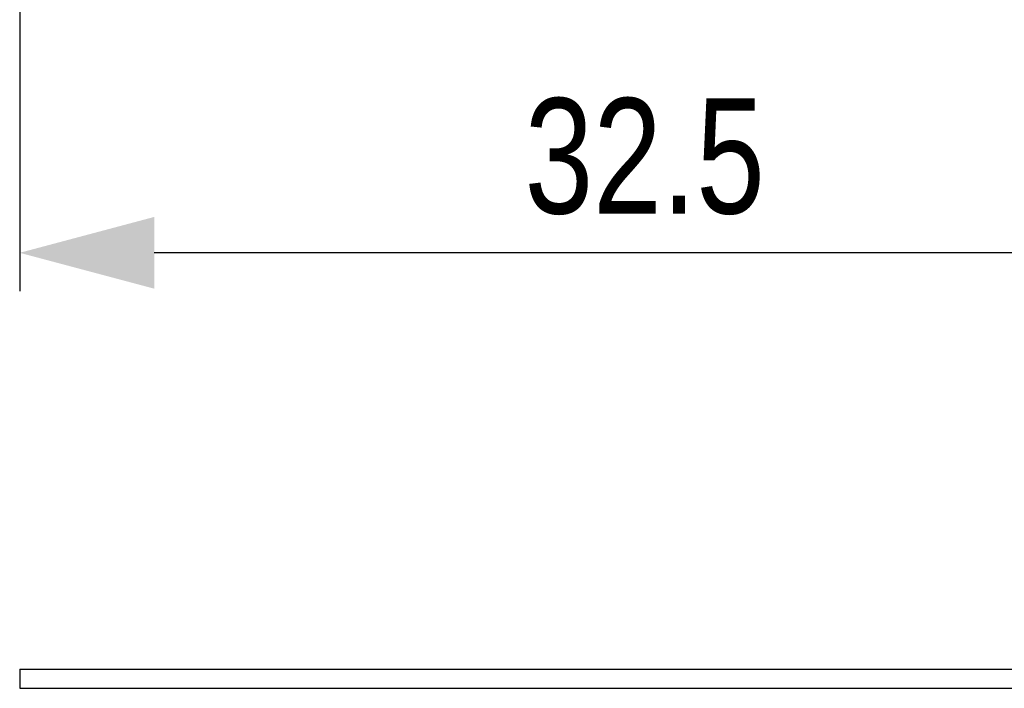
# Model space of a CAD drawing. Header units: millimetres. Extents: x 0 to 462, y -103 to 339.
# Tile 12 of 191: x 363 to 388, y 62 to 80. Entities that reach past the tile are written whole.
import ezdxf

# ---------------------------------------------------------------- set-up
doc = ezdxf.new("R2010")
doc.units = ezdxf.units.MM
doc.header["$LTSCALE"] = 23.1
doc.header["$PDMODE"] = 3
doc.header["$PDSIZE"] = 0.3125
doc.layers.get('0').update_dxf_attribs({"linetype": 'CONTINUOUS'})
doc.layers.get('Defpoints').update_dxf_attribs({"linetype": 'CONTINUOUS'})
doc.layers.add('D', color=1, linetype='CONTINUOUS')
doc.layers.add('E19406010000DXF_CONTINUOUS_LINE', color=7, linetype='CONTINUOUS')
doc.styles.get("Standard").update_dxf_attribs({"font": 'txt', "width": 0.8})
doc.dimstyles.new('DIM', dxfattribs={"dimtxt": 3, "dimasz": 3.5, "dimexe": 1, "dimexo": 1, "dimgap": 1, "dimtad": 1, "dimdsep": 46, "dimtxsty": 'Standard', "dimblk": '_FILLED', "dimcen": 5.346, "dimadec": 0, "dimazin": 3, "dimtp": 0.001, "dimtm": 0.001, "dimtfac": 1, "dimtmove": 0, "dimatfit": 3, "dimfxl": 0, "dimtolj": 1, "dimtzin": 0, "dimarcsym": 0})

# ---------------------------------------------------------------- blocks, each defined once
blk = doc.blocks.new('_FILLED')
at = {"color": 0, "linetype": 'ByBlock'}
blk.add_solid([(0, 0), (-1, 0.2667), (-1, -0.2667)], dxfattribs=at)
blk = doc.blocks.new('*D18')
at = {"layer": 'D', "color": 0, "lineweight": -2}
for p, q in [((362.69, 80.078), (362.69, 72.803)), ((395.19, 80.078), (395.19, 72.803)), ((391.69, 73.803), (366.19, 73.803))]:
    blk.add_line(p, q, dxfattribs=at)
at = {"layer": 'Defpoints', "color": 0}
for p in [(362.69, 81.078), (395.19, 81.078), (362.69, 73.803)]:
    blk.add_point(p, dxfattribs=at)
at = {"layer": 'D', "color": 0, "lineweight": -2, "xscale": 3.5, "yscale": 3.5, "zscale": 3.5, "rotation": 180}
blk.add_blockref('_FILLED', (362.69, 73.803), dxfattribs=at)
at = {"layer": 'D', "color": 0, "lineweight": -2, "xscale": 3.5, "yscale": 3.5, "zscale": 3.5}
blk.add_blockref('_FILLED', (395.19, 73.803), dxfattribs=at)
at = {"layer": 'D', "color": 0, "insert": (378.94, 76.303), "char_height": 3, "attachment_point": 5}
blk.add_mtext('\\A1;32.5', dxfattribs=at)

msp = doc.modelspace()

# ---------------------------------------------------------------- linework, layer by layer
at = {"layer": 'E19406010000DXF_CONTINUOUS_LINE', "linetype": 'Continuous'}
for p, q in [((362.69, 62.977), (362.69, 62.477)), ((362.69, 62.977), (395.19, 62.977)), ((362.69, 62.477), (395.19, 62.477))]:
    msp.add_line(p, q, dxfattribs=at)

# ---------------------------------------------------------------- dimensions: what is measured, and where the dimension line sits
at = {"layer": 'D'}
dim = msp.add_linear_dim(base=(362.69, 73.803), p1=(395.19, 81.078), p2=(362.69, 81.078), dimstyle='DIM', dxfattribs=at)
dim.commit()
dim.dimension.update_dxf_attribs({"geometry": '*D18', "text_midpoint": (378.94, 76.303)})

doc.saveas('drawing.dxf')
